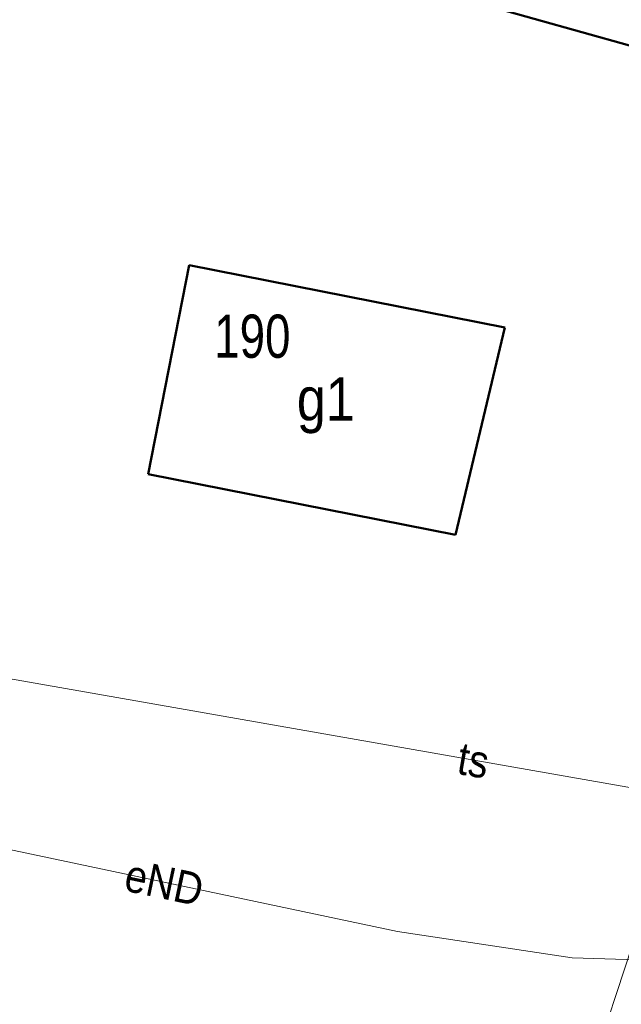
# Model space of a CAD drawing. Header units: metres. Extents: x 7523615 to 7533948, y 5492686 to 5502120.
# Tile 39 of 256: x 7529159 to 7529173, y 5498230 to 5498253. Entities that reach past the tile are written whole.
import ezdxf
from ezdxf.enums import TextEntityAlignment as Align

# ---------------------------------------------------------------- set-up
doc = ezdxf.new("R2010")
doc.units = ezdxf.units.M
doc.styles.get("Standard").update_dxf_attribs({"font": 'Working1250', "width": 0.75})

msp = doc.modelspace()

# ---------------------------------------------------------------- linework, layer by layer
at = {"layer": '312-budynek ewidencyjny', "color": 7, "linetype": 'CONTINUOUS', "lineweight": 50, "flags": 128}
for points in [[(7529179.77, 5498250.38), (7529169.85, 5498253.15)], [(7529162.02, 5498242.32), (7529162.97, 5498247.15)], [(7529162.97, 5498247.15), (7529170.27, 5498245.71)], [(7529170.27, 5498245.71), (7529169.13, 5498240.92)], [(7529169.13, 5498240.92), (7529162.02, 5498242.32)]]:
    msp.add_lwpolyline(points, dxfattribs=at)
at = {"layer": 'przewód elektroenergetyczny podziemny', "color": 7, "linetype": 'CONTINUOUS', "lineweight": 18, "flags": 128}
msp.add_lwpolyline([(7529181.3, 5498232.76), (7529180.98, 5498232.52), (7529180.35, 5498232.5), (7529179.5, 5498233), (7529175.09, 5498231.04), (7529171.83, 5498231.14), (7529167.79, 5498231.75), (7529153.15, 5498234.84)], dxfattribs=at)
at = {"layer": 'przewód telekomunikacyjny podziemny', "color": 7, "linetype": 'CONTINUOUS', "lineweight": 18, "flags": 128}
msp.add_lwpolyline([(7529179.84, 5498233.91), (7529152.37, 5498238.72), (7529152.01, 5498239.63), (7529156.29, 5498259.89), (7529158.82, 5498268.44), (7529158.75, 5498269.35), (7529158.05, 5498270.32), (7529158.54, 5498274.64), (7529160.86, 5498280.44), (7529161.16, 5498283.33), (7529161.17, 5498290.38), (7529162.58, 5498301.68), (7529162.02, 5498302.35), (7529119.57, 5498312.15), (7529119.01, 5498313.35), (7529127.22, 5498337.94), (7529126.73, 5498338.83), (7529106.18, 5498343.25), (7529080.64, 5498346.82), (7529070.05, 5498347.14), (7529022.82, 5498352.62)], dxfattribs=at)
at = {"layer": 'przewód wodociągowy', "color": 7, "linetype": 'CONTINUOUS', "lineweight": 18, "flags": 128}
msp.add_lwpolyline([(7529171.55, 5498226.36), (7529173.96, 5498233.69), (7529175.34, 5498251.62)], dxfattribs=at)

# ---------------------------------------------------------------- texts
at = {"layer": '312-oznaczenie budynku ewidencyjnego', "color": 7, "linetype": 'CONTINUOUS', "lineweight": 18, "width": 0.79}
msp.add_text('190', height=1, dxfattribs=at).set_placement((7529163.55, 5498245.01))
at = {"layer": '312-oznaczenie budynku ewidencyjnego-Atr117', "color": 7, "width": 0.9}
msp.add_text('g1', height=1, dxfattribs=at).set_placement((7529166.13, 5498244.06), align=Align.MIDDLE_CENTER)
at = {"layer": 'przewód elektroenergetyczny podziemny-Atr1', "color": 7, "width": 0.9}
msp.add_text('eND', height=0.75, rotation=-11.918, dxfattribs=at).set_placement((7529161.51, 5498233.07), align=Align.MIDDLE_LEFT)
at = {"layer": 'przewód telekomunikacyjny podziemny-Atr1', "color": 7, "width": 0.9}
msp.add_text('ts', height=0.75, rotation=350.068, dxfattribs=at).set_placement((7529169.2, 5498235.77), align=Align.MIDDLE_LEFT)

doc.saveas('drawing.dxf')
